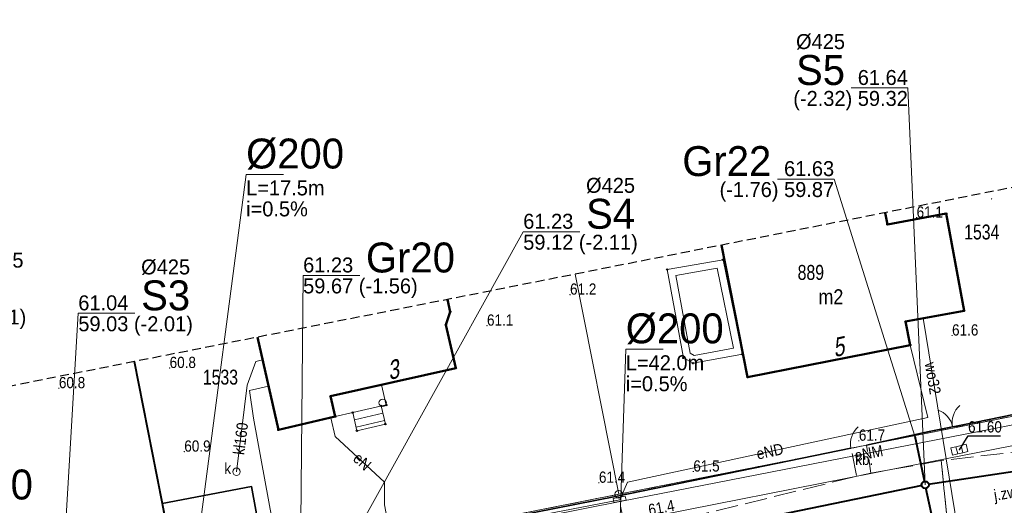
# Model space of a CAD drawing. Header units: metres. Extents: x 6473643 to 6474152, y 5887143 to 5887462.
# Tile 11 of 35: x 6473735 to 6473801, y 5887315 to 5887347. Entities that reach past the tile are written whole.
import ezdxf
from ezdxf.enums import TextEntityAlignment as Align

# ---------------------------------------------------------------- set-up
doc = ezdxf.new("R2010")
doc.units = ezdxf.units.M
doc.header["$MEASUREMENT"] = 0
for name, pattern in [('0.5_0.5', [1, 0.5, -0.5]), ('1.5_0.5', [2, 1.5, -0.5]), ('2', [0.9, 0.6, -0.3]), ('219-500', [0]), ('otob_500', [0]), ('otof_500', [0])]:
    doc.linetypes.add(name, pattern=pattern)
doc.layers.get('0').update_dxf_attribs({"color": 2, "linetype": 'CONTINUOUS', "lineweight": 5})
for name, color, linetype in [('202-punkt graniczny', 7, 'CONTINUOUS'), ('211-numer działki ewidencyjnej', 7, 'CONTINUOUS'), ('218-kontur użytku gruntowego', 7, 'CONTINUOUS'), ('219-działka ewidencyjna', 7, 'CONTINUOUS'), ('238-Punkt adresowy budynku', 7, 'CONTINUOUS'), ('311-podpora', 7, 'CONTINUOUS'), ('312-budynek ewidencyjny', 7, 'CONTINUOUS'), ('312-oznaczenie budynku ewidencyjnego', 7, 'CONTINUOUS'), ('312-oznaczenie budynku ewidencyjnego-Atr117', 7, 'CONTINUOUS'), ('352-schody', 7, 'CONTINUOUS'), ('brama', 7, 'CONTINUOUS'), ('furtka', 7, 'CONTINUOUS'), ('jezdnia', 7, 'CONTINUOUS'), ('jezdnia-Atr17', 7, 'CONTINUOUS'), ('kratka ściekowa', 7, 'CONTINUOUS'), ('obszar utwardzony', 7, 'CONTINUOUS'), ('obszar utwardzony-Atr17', 7, 'CONTINUOUS'), ('ogrodzenie trwałe', 7, 'CONTINUOUS'), ('pikieta naturalna', 7, 'CONTINUOUS'), ('pikieta naturalna-Atr2', 7, 'CONTINUOUS'), ('przewód elektroenergetyczny podziemny', 7, 'CONTINUOUS'), ('przewód elektroenergetyczny podziemny - ob. projektowany', 7, 'CONTINUOUS'), ('przewód elektroenergetyczny podziemny-Atr1', 7, 'CONTINUOUS'), ('przewód gazowy', 7, 'CONTINUOUS'), ('przewód kanalizacyjny', 7, 'CONTINUOUS'), ('przewód kanalizacyjny-Atr1', 7, 'CONTINUOUS'), ('przewód wodociągowy', 7, 'CONTINUOUS'), ('przewód wodociągowy-Atr1', 7, 'CONTINUOUS'), ('Punkt budynku', 7, 'CONTINUOUS'), ('rzedna', 7, 'CONTINUOUS'), ('rzedna-Atr2', 7, 'CONTINUOUS'), ('SJ_16_Liczby', 7, 'CONTINUOUS'), ('SJ_27_Wymiary', 7, 'CONTINUOUS'), ('SJ_5_Węzły_1', 7, 'CONTINUOUS'), ('studnia kanalizacyjna', 7, 'CONTINUOUS'), ('studnia kanalizacyjna-Atr17', 7, 'CONTINUOUS'), ('szafa elektroenergetyczna lub kontener', 7, 'CONTINUOUS'), ('taras', 7, 'CONTINUOUS'), ('Zakres', 7, 'CONTINUOUS')]:
    doc.layers.add(name, color=color, linetype=linetype)
for name, color, linetype, lineweight in [('SJ_19_Opis_Pz_1', 7, 'CONTINUOUS', 20), ('SJ_26_Teksty', 7, 'CONTINUOUS', 20), ('SJ_28_Linie_odn', 7, 'CONTINUOUS', 20), ('SJ_8_KS_GRAWITA_1', 34, 'CONTINUOUS', 40), ('SJ_8_KS_PRZYŁĄCZA', 40, 'CONTINUOUS', 40)]:
    doc.layers.add(name, color=color, linetype=linetype, lineweight=lineweight)
doc.styles.add('OPISOWY', font='GOTHIC.TTF')
doc.styles.get("Standard").update_dxf_attribs({"font": 'Working1250', "width": 0.75})
doc.linetypes.add('902-500', pattern='A,3.75,0,[1,ksztalty.shx,S=0.5,R=0,X=0,Y=0],3.75', length=7.5)

# ---------------------------------------------------------------- blocks, each defined once
blk = doc.blocks.new('311')
at = {"color": 0, "linetype": 'Continuous', "lineweight": 0}
blk.add_circle((0, 0), 0.25, dxfattribs=at)
blk = doc.blocks.new('PUNKTBUD')
at = {"color": 0}
blk.add_circle((0, 0), 0.045, dxfattribs=at)
blk = doc.blocks.new('202')
at = {"color": 0, "linetype": 'Continuous', "lineweight": 0}
blk.add_circle((0, 0), 0.25, dxfattribs=at)
blk = doc.blocks.new('PW01')
at = {"linetype": 'Continuous', "lineweight": 13}
h = blk.add_hatch(color=0, dxfattribs=at)
edge = h.paths.add_edge_path()
edge.add_arc((0, 0), 0.045, 0, 360)
blk = doc.blocks.new('US15')
at = {"color": 0, "linetype": 'Continuous', "lineweight": 13}
blk.add_circle((0, 0), 0.25, dxfattribs=at)
blk = doc.blocks.new('OK04')
at = {"color": 0, "linetype": 'Continuous', "lineweight": 0}
blk.add_arc((1.5, 0.001), 1.5, 120, 180, dxfattribs=at)
blk = doc.blocks.new('OK02')
at = {"color": 0, "linetype": 'Continuous', "lineweight": 0}
for centre, start, end in [((-1.5, 0), 0, 60), ((1.5, 0), 120, 180)]:
    blk.add_arc(centre, 1.5, start, end, dxfattribs=at)
blk = doc.blocks.new('US05')
at = {"color": 0, "linetype": 'Continuous', "lineweight": 13}
for p, q in [((-0.525, -0.25), (-0.525, 0.25)), ((-0.525, 0.25), (-0.175, 0.25)), ((-0.175, -0.25), (-0.175, 0.25)), ((-0.175, 0.25), (0.175, 0.25)), ((0.175, -0.25), (0.175, 0.25)), ((0.175, 0.25), (0.525, 0.25)), ((0.525, -0.25), (0.525, 0.25)), ((-0.525, -0.25), (-0.175, -0.25)), ((-0.175, -0.25), (0.175, -0.25)), ((0.175, -0.25), (0.525, -0.25))]:
    blk.add_line(p, q, dxfattribs=at)

msp = doc.modelspace()

# ---------------------------------------------------------------- linework, layer by layer
at = {"layer": '218-kontur użytku gruntowego', "color": 3, "linetype": '0.5_0.5', "lineweight": 18, "flags": 128}
for points in [[(6473774.93, 5887315.73), (6473803.89, 5887321.47)], [(6473803.89, 5887321.47), (6473774.93, 5887315.73)], [(6473745.5, 5887309.89), (6473774.93, 5887315.73)], [(6473774.93, 5887315.73), (6473745.5, 5887309.89)]]:
    msp.add_lwpolyline(points, dxfattribs=at)
at = {"layer": '219-działka ewidencyjna', "color": 7, "linetype": '219-500', "lineweight": 18, "flags": 128}
for points in [[(6473772.026, 5887330.443), (6473774.93, 5887315.73)], [(6473745.5, 5887309.89), (6473742.599, 5887324.604)], [(6473774.93, 5887315.73), (6473803.89, 5887321.47)], [(6473745.5, 5887309.89), (6473774.93, 5887315.73)]]:
    msp.add_lwpolyline(points, dxfattribs=at)
at = {"layer": '312-budynek ewidencyjny', "color": 7, "linetype": 'Continuous', "lineweight": 50, "flags": 128}
for points in [[(6473792.745, 5887334.55), (6473792.89, 5887333.76)], [(6473792.89, 5887333.76), (6473796.82, 5887334.49)], [(6473796.82, 5887334.49), (6473798.02, 5887328)], [(6473783.55, 5887323.55), (6473781.795, 5887332.379)], [(6473763.486, 5887328.748), (6473763.67, 5887327.93)], [(6473763.67, 5887327.93), (6473763.38, 5887327.05)], [(6473798.02, 5887328), (6473794.1, 5887327.27)], [(6473794.1, 5887327.27), (6473794.42, 5887325.7)], [(6473763.38, 5887327.05), (6473764.04, 5887324.17)], [(6473752.19, 5887320.03), (6473750.782, 5887326.228)], [(6473794.42, 5887325.7), (6473783.55, 5887323.55)], [(6473764.04, 5887324.17), (6473755.68, 5887322.28)], [(6473755.68, 5887322.28), (6473755.99, 5887320.92)], [(6473755.99, 5887320.92), (6473752.19, 5887320.03)]]:
    msp.add_lwpolyline(points, dxfattribs=at)
at = {"layer": '352-schody', "color": 7, "linetype": 'Continuous', "lineweight": 18, "flags": 128}
msp.add_lwpolyline([(6473755.99, 5887320.92), (6473757.16, 5887321.19), (6473757.44, 5887319.98), (6473759.34, 5887320.42), (6473759.05, 5887321.64), (6473759.4, 5887321.69), (6473759.09, 5887323.05), (6473755.68, 5887322.28)], close=True, dxfattribs=at)
msp.add_lwpolyline([(6473755.99, 5887320.92), (6473757.16, 5887321.19), (6473757.44, 5887319.98), (6473759.34, 5887320.42), (6473759.05, 5887321.64), (6473759.4, 5887321.69), (6473759.09, 5887323.05), (6473755.68, 5887322.28)], close=True, dxfattribs=at)
for points in [[(6473759.394, 5887321.718), (6473757.161, 5887321.187)], [(6473759.167, 5887321.15), (6473757.273, 5887320.7)], [(6473759.282, 5887320.663), (6473757.386, 5887320.213)]]:
    msp.add_lwpolyline(points, dxfattribs=at)
at = {"layer": 'brama', "color": 7, "linetype": 'otob_500', "lineweight": 18, "flags": 128}
msp.add_lwpolyline([(6473795.68, 5887319.92), (6473798.82, 5887320.56)], dxfattribs=at)
at = {"layer": 'furtka', "color": 7, "linetype": 'otof_500', "lineweight": 18, "flags": 128}
msp.add_lwpolyline([(6473790.45, 5887318.82), (6473791.5, 5887319.02)], dxfattribs=at)
at = {"layer": 'jezdnia', "color": 7, "linetype": '1.5_0.5', "lineweight": 18, "flags": 128}
msp.add_lwpolyline([(6473796.48, 5887317.98), (6473796.89, 5887313.95), (6473779.68, 5887310.45), (6473779.77, 5887309.16), (6473806.66, 5887313.71), (6473832.89, 5887317.8), (6473864.02, 5887321.27), (6473904.53, 5887324.33), (6473928.18, 5887325.77), (6473950.3, 5887326.96), (6473984.93, 5887329.56), (6474007.77, 5887330.78), (6474030.98, 5887332.22), (6474030.08, 5887338.4), (6474006.87, 5887336.63), (6473984.87, 5887334.82), (6473949.95, 5887332.02), (6473927.93, 5887330.99), (6473907.04, 5887329.82), (6473904.44, 5887329.67), (6473888.36, 5887328.43), (6473885.84, 5887328.17), (6473863.78, 5887325.93), (6473832.45, 5887322.41), (6473805.67, 5887319.05)], close=True, dxfattribs=at)
msp.add_lwpolyline([(6473774.6, 5887290.156), (6473772.6, 5887301.4), (6473772.54, 5887302.49), (6473772.72, 5887303.46), (6473773.09, 5887304.47), (6473773.95, 5887305.87), (6473774.81, 5887306.92), (6473775.57, 5887307.7), (6473776.38, 5887308.23), (6473776.95, 5887308.56), (6473779.77, 5887309.16), (6473779.68, 5887310.45), (6473796.89, 5887313.95), (6473796.48, 5887317.98), (6473791.78, 5887317.14), (6473790.83, 5887316.93), (6473778.9, 5887314), (6473776.01, 5887313.36), (6473768.37, 5887311.84), (6473759.9, 5887310.18), (6473751.98, 5887308.6), (6473720.02, 5887302.24), (6473709.26, 5887300.16), (6473708.07, 5887300.01), (6473707.03, 5887300.09), (6473705.77, 5887300.4), (6473704.48, 5887300.88), (6473703.61, 5887301.41), (6473702.8, 5887302.08), (6473702.23, 5887302.94), (6473701.9, 5887303.88), (6473701.78, 5887304.55), (6473701.62, 5887306.16), (6473701.75, 5887307.93), (6473696.58, 5887306.42)], dxfattribs=at)
at = {"layer": 'obszar utwardzony', "color": 7, "linetype": '1.5_0.5', "lineweight": 18, "flags": 128}
for points in [[(6473790.45, 5887318.82), (6473791.5, 5887319.02), (6473791.78, 5887317.14), (6473790.83, 5887316.93)], [(6473790.45, 5887318.82), (6473791.5, 5887319.02), (6473791.78, 5887317.14), (6473790.83, 5887316.93)], [(6473751.35, 5887311.02), (6473750.4, 5887316.24), (6473744.43, 5887315.11), (6473745.4, 5887309.87)]]:
    msp.add_lwpolyline(points, close=True, dxfattribs=at)
at = {"layer": 'ogrodzenie trwałe', "color": 7, "linetype": '902-500', "lineweight": 35, "flags": 128}
for points in [[(6473791.5, 5887319.02), (6473795.68, 5887319.92), (6473798.82, 5887320.56), (6473803.82, 5887321.58), (6473805.25, 5887321.76), (6473817.78, 5887323.78), (6473818.85, 5887323.93), (6473820.79, 5887324.16), (6473824.78, 5887324.75), (6473831.71, 5887325.77), (6473850.1, 5887328.18), (6473851.09, 5887328.4), (6473855.49, 5887328.84), (6473858.51, 5887329.3), (6473863.08, 5887329.87)], [(6473744.43, 5887315.11), (6473742.561, 5887324.596)], [(6473758.41, 5887312.38), (6473774.82, 5887315.6), (6473790.45, 5887318.82)], [(6473753.51, 5887311.42), (6473751.35, 5887311.02), (6473750.4, 5887316.24), (6473744.43, 5887315.11), (6473745.4, 5887309.87)]]:
    msp.add_lwpolyline(points, dxfattribs=at)
at = {"layer": 'przewód elektroenergetyczny podziemny', "color": 1, "linetype": 'Continuous', "lineweight": 18, "flags": 128}
for points in [[(6473695.33, 5887306.99), (6473696.69, 5887308.92), (6473703.83, 5887309.67), (6473711.46, 5887302.84), (6473711.89, 5887302.73), (6473728.36, 5887306), (6473775.03, 5887315.24), (6473812.8, 5887322.62), (6473817.84, 5887323.32), (6473831.86, 5887325.27), (6473863.26, 5887329.49)], [(6473775, 5887315.36), (6473775.51, 5887316.55), (6473795.58, 5887320.87), (6473794.42, 5887325.7)], [(6473755.7, 5887320.85), (6473755.99, 5887319.59), (6473759.27, 5887316.55), (6473759.27, 5887315.02), (6473759.78, 5887312.42), (6473775, 5887315.36)]]:
    msp.add_lwpolyline(points, dxfattribs=at)
at = {"layer": 'przewód elektroenergetyczny podziemny - ob. projektowany', "color": 1, "linetype": '1.5_0.5', "lineweight": 18, "flags": 128}
msp.add_lwpolyline([(6473777.197, 5887290.676), (6473775.5, 5887299.16), (6473777.69, 5887301.7), (6473774.98, 5887315.34)], dxfattribs=at)
at = {"layer": 'przewód gazowy', "color": 40, "linetype": 'Continuous', "lineweight": 18, "flags": 128}
msp.add_lwpolyline([(6473984.21, 5887337.4), (6473964.97, 5887335.92), (6473949.07, 5887334.71), (6473944.14, 5887334.37), (6473926.74, 5887332.98), (6473910.99, 5887331.8), (6473906.37, 5887331.45), (6473901.44, 5887335.69), (6473898.54, 5887338), (6473892.16, 5887337.26), (6473891.18, 5887337.08), (6473885.29, 5887329.9), (6473861.68, 5887327.94), (6473846.99, 5887325.96), (6473832.41, 5887323.89), (6473813.49, 5887321.38), (6473793.81, 5887317.53), (6473774.19, 5887313.65), (6473755.22, 5887310.09), (6473736.37, 5887306.36), (6473711.47, 5887301.26), (6473705.4, 5887306.39), (6473698.93, 5887306.14), (6473698.16, 5887306.12)], dxfattribs=at)
at = {"layer": 'przewód kanalizacyjny', "color": 34, "linetype": 'Continuous', "lineweight": 18, "flags": 128}
msp.add_lwpolyline([(6473749.39, 5887317.24), (6473750.11, 5887323.03), (6473750.68, 5887324.61), (6473751.13, 5887324.71)], dxfattribs=at)
at = {"layer": 'przewód wodociągowy', "color": 5, "linetype": 'Continuous', "lineweight": 18, "flags": 128}
for points in [[(6473797.78, 5887312.25), (6473795.27, 5887327.49)], [(6473753.75, 5887303.2), (6473750.52, 5887320.81), (6473750.26, 5887322.67), (6473751.53, 5887322.96)]]:
    msp.add_lwpolyline(points, dxfattribs=at)
at = {"layer": 'rzedna-Atr2', "color": 7, "flags": 128}
msp.add_lwpolyline([(6473797.7, 5887318.71), (6473798.28, 5887319.63), (6473800.456, 5887319.63)], dxfattribs=at)
msp.add_lwpolyline([(6473797.7, 5887318.71), (6473798.28, 5887319.63), (6473800.456, 5887319.63)], dxfattribs=at)
at = {"layer": 'SJ_26_Teksty'}
for p, q in [((6473745.971, 5887306.186), (6473750.033, 5887337.104)), ((6473750.033, 5887337.104), (6473752.533, 5887337.104)), ((6473774.964, 5887312.159), (6473775.405, 5887325.419)), ((6473775.405, 5887325.419), (6473777.905, 5887325.419))]:
    msp.add_line(p, q, dxfattribs=at)
at = {"layer": 'SJ_28_Linie_odn'}
for points in [[(6473795.413, 5887316.361), (6473794.255, 5887342.886), (6473790.475, 5887342.886)], [(6473794.711, 5887319.621), (6473789.328, 5887336.797), (6473785.548, 5887336.797)], [(6473754.516, 5887307.957), (6473768.551, 5887333.277), (6473772.331, 5887333.277)], [(6473753.677, 5887311.507), (6473753.842, 5887330.356), (6473757.622, 5887330.356)], [(6473737.426, 5887304.416), (6473738.817, 5887327.825), (6473742.597, 5887327.825)]]:
    msp.add_lwpolyline(points, dxfattribs=at)
at = {"layer": 'SJ_5_Węzły_1'}
for radius in [0.266, 0.212]:
    msp.add_circle((6473795.413, 5887316.361), radius, dxfattribs=at)
at = {"layer": 'SJ_8_KS_GRAWITA_1'}
for p, q in [((6473830.783, 5887321.693), (6473795.623, 5887316.393)), ((6473795.205, 5887316.318), (6473754.724, 5887308))]:
    msp.add_line(p, q, dxfattribs=at)
at = {"layer": 'SJ_8_KS_PRZYŁĄCZA'}
for p, q in [((6473794.711, 5887319.621), (6473795.368, 5887316.569)), ((6473796.822, 5887309.896), (6473795.458, 5887316.153))]:
    msp.add_line(p, q, dxfattribs=at)
at = {"layer": 'szafa elektroenergetyczna lub kontener', "color": 1, "linetype": 'Continuous', "lineweight": 18, "flags": 128}
msp.add_lwpolyline([(6473774.61, 5887315.18), (6473774.56, 5887315.44), (6473775.37, 5887315.6), (6473775.42, 5887315.34)], close=True, dxfattribs=at)
at = {"layer": 'taras', "color": 0, "lineweight": 18}
for p, q in [((6473778.17, 5887330.76), (6473781.91, 5887331.41)), ((6473781.91, 5887331.41), (6473783.2, 5887325.09)), ((6473779.26, 5887324.84), (6473778.17, 5887330.76)), ((6473778.753, 5887330.354), (6473781.517, 5887330.834)), ((6473781.517, 5887330.834), (6473782.608, 5887325.491)), ((6473779.709, 5887325.165), (6473778.753, 5887330.354)), ((6473782.608, 5887325.491), (6473779.984, 5887325.013)), ((6473779.9, 5887324.49), (6473779.26, 5887324.84)), ((6473779.984, 5887325.013), (6473779.709, 5887325.165)), ((6473783.2, 5887325.09), (6473779.9, 5887324.49))]:
    msp.add_line(p, q, dxfattribs=at)
at = {"layer": 'Zakres', "color": 5, "linetype": '2', "lineweight": 25, "flags": 128}
msp.add_lwpolyline([(6473727.61, 5887321.64), (6473721.48, 5887351.3), (6473723.03, 5887362.61), (6473724.52, 5887364.55), (6473735.35, 5887366.3), (6473764.96, 5887371.1), (6473794.08, 5887375.83), (6473823.72, 5887380.63), (6473853.3, 5887385.43), (6473869.98, 5887388.14), (6473870.76, 5887381.43), (6473870.76, 5887381.41), (6473873.46, 5887358.42), (6473874.87, 5887345.92), (6473862.08, 5887344.95), (6473861.22, 5887344.86), (6473829.79, 5887340.64), (6473810.72, 5887338.08), (6473809.82, 5887337.93), (6473800.99, 5887336.19), (6473800.97, 5887336.18), (6473772.01, 5887330.44), (6473742.58, 5887324.6)], close=True, dxfattribs=at)

# ---------------------------------------------------------------- block references
at = {"layer": '202-punkt graniczny', "color": 7, "linetype": 'Continuous', "lineweight": 18}
msp.add_blockref('202', (6473774.93, 5887315.73), dxfattribs=at)
at = {"layer": '311-podpora', "color": 7, "linetype": 'Continuous', "lineweight": 18}
msp.add_blockref('311', (6473759.16, 5887321.84), dxfattribs=at)
at = {"layer": 'brama', "color": 7, "linetype": 'Continuous', "lineweight": 18, "rotation": 11.52}
msp.add_blockref('OK02', (6473797.25, 5887320.24), dxfattribs=at)
at = {"layer": 'furtka', "color": 7, "linetype": 'Continuous', "lineweight": 18, "rotation": 10.784}
msp.add_blockref('OK04', (6473790.45, 5887318.82), dxfattribs=at)
at = {"layer": 'kratka ściekowa', "color": 34, "linetype": 'Continuous', "lineweight": 18, "rotation": 13.788}
msp.add_blockref('US05', (6473797.7, 5887318.71), dxfattribs=at)
msp.add_blockref('US05', (6473797.7, 5887318.71), dxfattribs=at)
at = {"layer": 'pikieta naturalna', "color": 7, "linetype": 'Continuous', "lineweight": 13}
for p in [(6473799.85, 5887335.47), (6473794.84, 5887334.22), (6473771.68, 5887329.07), (6473766.13, 5887327), (6473766.13, 5887327), (6473797.21, 5887326.34), (6473744.92, 5887324.17), (6473744.92, 5887324.17), (6473737.52, 5887322.82), (6473790.98, 5887319.31), (6473745.9, 5887318.58), (6473779.92, 5887317.25), (6473779.92, 5887317.25), (6473773.61, 5887316.5)]:
    msp.add_blockref('PW01', p, dxfattribs=at)
at = {"layer": 'Punkt budynku', "color": 5, "linetype": 'Continuous', "lineweight": 18}
for p in [(6473796.82, 5887334.49), (6473792.89, 5887333.76), (6473781.91, 5887331.41), (6473778.17, 5887330.76), (6473763.67, 5887327.93), (6473798.02, 5887328), (6473794.1, 5887327.27), (6473763.38, 5887327.05), (6473794.42, 5887325.7), (6473779.26, 5887324.84), (6473783.2, 5887325.09), (6473764.04, 5887324.17), (6473779.9, 5887324.49), (6473783.55, 5887323.55), (6473759.09, 5887323.05), (6473755.68, 5887322.28), (6473759.05, 5887321.64), (6473759.4, 5887321.69), (6473755.99, 5887320.92), (6473757.16, 5887321.19), (6473752.19, 5887320.03), (6473757.44, 5887319.98), (6473759.34, 5887320.42)]:
    msp.add_blockref('PUNKTBUD', p, dxfattribs=at)
at = {"layer": 'rzedna', "color": 7, "linetype": 'Continuous', "lineweight": 18}
msp.add_blockref('PW01', (6473797.7, 5887318.71), dxfattribs=at)
msp.add_blockref('PW01', (6473797.7, 5887318.71), dxfattribs=at)
at = {"layer": 'studnia kanalizacyjna', "color": 34, "linetype": 'Continuous', "lineweight": 18}
msp.add_blockref('US15', (6473749.39, 5887317.24), dxfattribs=at)

# ---------------------------------------------------------------- texts
at = {"layer": '211-numer działki ewidencyjnej', "color": 7, "linetype": 'Continuous', "lineweight": 18, "width": 0.79}
for s, p in [('1534', (6473798.02, 5887332.76)), ('1533', (6473747.14, 5887323.06))]:
    msp.add_text(s, height=1, dxfattribs=at).set_placement(p)
at = {"layer": '238-Punkt adresowy budynku', "color": 7, "linetype": 'Continuous', "lineweight": 25, "oblique": 15, "width": 0.79}
for s, rotation, p in [('5', 11.976, (6473789.71, 5887324.97)), ('3', 13.5, (6473759.96, 5887323.45))]:
    msp.add_text(s, height=1.25, rotation=rotation, dxfattribs=at).set_placement(p, align=Align.CENTER)
at = {"layer": '312-oznaczenie budynku ewidencyjnego', "color": 7, "linetype": 'Continuous', "lineweight": 18, "width": 0.79}
msp.add_text('889', height=1, dxfattribs=at).set_placement((6473786.89, 5887330.06))
at = {"layer": '312-oznaczenie budynku ewidencyjnego-Atr117', "color": 7, "width": 0.9}
msp.add_text('m2', height=1, dxfattribs=at).set_placement((6473789.11, 5887328.93), align=Align.MIDDLE_CENTER)
at = {"layer": 'jezdnia-Atr17', "color": 7, "width": 0.9}
msp.add_text('j.zw.', height=0.75, rotation=9.604, dxfattribs=at).set_placement((6473800.07, 5887315.29))
at = {"layer": 'obszar utwardzony-Atr17', "color": 7, "width": 0.9}
msp.add_text('kb.', height=0.75, dxfattribs=at).set_placement((6473790.74, 5887317.69))
msp.add_text('kb.', height=0.75, dxfattribs=at).set_placement((6473790.74, 5887317.69))
at = {"layer": 'pikieta naturalna-Atr2', "color": 7, "width": 0.9}
for s, p in [('61.1', (6473794.84, 5887334.22)), ('61.2', (6473771.68, 5887329.07)), ('61.1', (6473766.13, 5887327)), ('61.1', (6473766.13, 5887327)), ('61.6', (6473797.21, 5887326.34)), ('60.8', (6473744.92, 5887324.17)), ('60.8', (6473744.92, 5887324.17)), ('60.8', (6473737.52, 5887322.82)), ('61.7', (6473790.98, 5887319.31)), ('60.9', (6473745.9, 5887318.58)), ('61.5', (6473779.92, 5887317.25)), ('61.5', (6473779.92, 5887317.25)), ('61.4', (6473773.61, 5887316.5))]:
    msp.add_text(s, height=0.75, dxfattribs=at).set_placement(p)
msp.add_text('61.4', height=0.75, rotation=10.694, dxfattribs=at).set_placement((6473776.85, 5887315.05), align=Align.TOP_LEFT)
at = {"layer": 'przewód elektroenergetyczny podziemny-Atr1', "color": 1, "width": 0.9}
for s, rotation, p in [('eND', 12.147, (6473784.15, 5887318.41)), ('eNM', 11.055, (6473790.71, 5887318.3)), ('eN', 317.175, (6473757.37, 5887318.31))]:
    msp.add_text(s, height=0.75, rotation=rotation, dxfattribs=at).set_placement(p, align=Align.MIDDLE_LEFT)
at = {"layer": 'przewód kanalizacyjny-Atr1', "color": 34, "width": 0.9}
msp.add_text('kl160', height=0.75, rotation=82.911, dxfattribs=at).set_placement((6473749.53, 5887318.38), align=Align.MIDDLE_LEFT)
at = {"layer": 'przewód wodociągowy-Atr1', "color": 5, "width": 0.9}
msp.add_text('wo32', height=0.75, rotation=279.352, dxfattribs=at).set_placement((6473795.75, 5887324.55), align=Align.MIDDLE_LEFT)
at = {"layer": 'rzedna-Atr2', "color": 7, "width": 0.9}
msp.add_text('61.60', height=0.75, dxfattribs=at).set_placement((6473798.28, 5887319.638), align=Align.BOTTOM_LEFT)
msp.add_text('61.60', height=0.75, dxfattribs=at).set_placement((6473798.28, 5887319.638), align=Align.BOTTOM_LEFT)
at = {"layer": 'SJ_16_Liczby', "style": 'OPISOWY'}
for s, p in [('L=17.5m', (6473750.033, 5887335.704)), ('i=0.5%', (6473750.033, 5887334.304)), ('L=42.0m', (6473775.405, 5887324.019)), ('i=0.5%', (6473775.405, 5887322.619))]:
    msp.add_text(s, height=1, dxfattribs=at).set_placement(p)
at = {"layer": 'SJ_19_Opis_Pz_1', "style": 'OPISOWY'}
for s, height, p in [('%%C425', 1, (6473790.055, 5887345.486)), ('S5', 2, (6473790.055, 5887343.086)), ('Gr22', 2, (6473785.128, 5887336.997))]:
    msp.add_text(s, height=height, dxfattribs=at).set_placement(p, align=Align.RIGHT)
for s, height, p in [('%%C425', 1, (6473772.751, 5887335.877)), ('S4', 2, (6473772.751, 5887333.477)), ('Gr20', 2, (6473758.042, 5887330.556)), ('%%C425', 1, (6473731.882, 5887330.879)), ('%%C425', 1, (6473743.017, 5887330.425)), ('S3', 2, (6473743.017, 5887328.025))]:
    msp.add_text(s, height=height, dxfattribs=at).set_placement(p)
at = {"layer": 'SJ_26_Teksty', "style": 'OPISOWY'}
for s, p in [('61.64', (6473794.255, 5887343.086)), ('(-2.32) 59.32', (6473794.255, 5887341.686)), ('61.63', (6473789.328, 5887336.997)), ('(-1.76) 59.87', (6473789.328, 5887335.597))]:
    msp.add_text(s, height=1, dxfattribs=at).set_placement(p, align=Align.RIGHT)
for s, p in [('61.23', (6473768.551, 5887333.477)), ('59.12 (-2.11)', (6473768.551, 5887332.077)), ('61.23', (6473753.842, 5887330.556)), ('59.67 (-1.56)', (6473753.842, 5887329.156)), ('61.04', (6473738.817, 5887328.025)), ('58.94 (-2.21)', (6473727.682, 5887327.079)), ('59.03 (-2.01)', (6473738.817, 5887326.625))]:
    msp.add_text(s, height=1, dxfattribs=at).set_placement(p)
at = {"layer": 'SJ_27_Wymiary', "style": 'OPISOWY'}
for p in [(6473750.033, 5887337.504), (6473775.405, 5887325.819), (6473729.24, 5887315.384)]:
    msp.add_text('%%C200', height=2, dxfattribs=at).set_placement(p)
at = {"layer": 'studnia kanalizacyjna-Atr17', "color": 34, "width": 0.9}
msp.add_text('k', height=0.75, dxfattribs=at).set_placement((6473748.58, 5887317.08))

doc.saveas('drawing.dxf')
